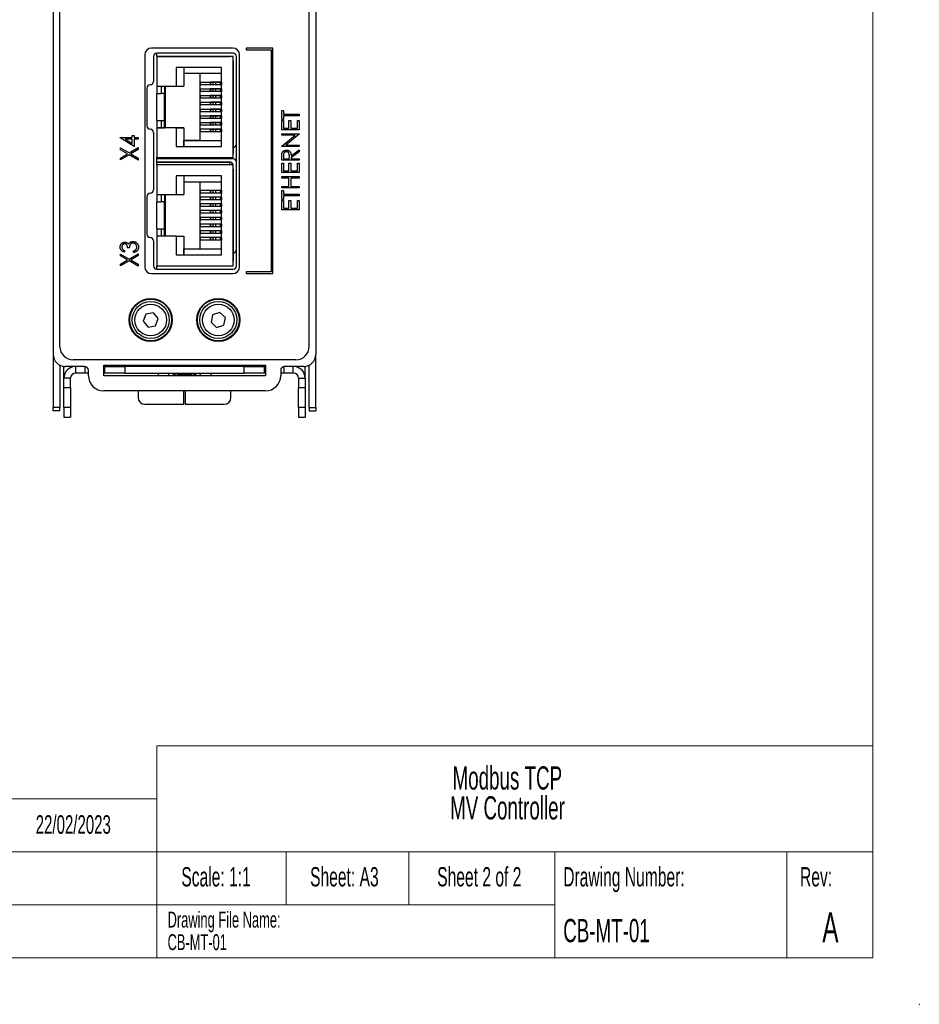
# Paper-space layout 'Sheet2' of a CAD drawing. Header units: millimetres. Extents: x 0 to 420, y 0 to 297.
# Tile 5 of 6: x 284 to 420, y 0 to 148. Entities that reach past the tile are written whole.
import ezdxf

# ---------------------------------------------------------------- set-up
doc = ezdxf.new("R2010")
doc.units = ezdxf.units.MM
doc.header["$PDSIZE"] = -1
doc.styles.add('SLDTEXTSTYLE0', font='TXT', dxfattribs={"width": 0.605})

# ---------------------------------------------------------------- blocks, each defined once
blk = doc.blocks.new('SW_NOTE_0_2')
at = {"color": 0, "linetype": 'Continuous', "lineweight": 0, "char_height": 3.5, "attachment_point": 2, "style": 'SLDTEXTSTYLE0'}
for s, insert in [('Modbus TCP', (11.38, 4.51)), ('MV Controller', (11.4, 0))]:
    blk.add_mtext(s, dxfattribs=dict(at, insert=insert))
blk = doc.blocks.new('SW_NOTE_0_3')
at = {"color": 0, "linetype": 'Continuous', "lineweight": 0, "char_height": 2.4, "attachment_point": 1, "style": 'SLDTEXTSTYLE0'}
for s, insert in [('Drawing File Name:', (0, 3.09)), ('CB-MT-01', (0, -0.31))]:
    blk.add_mtext(s, dxfattribs=dict(at, insert=insert))

psp = doc.layouts.new('Sheet2')

# ---------------------------------------------------------------- linework, layer by layer
at = {"color": 7, "linetype": 'Continuous', "lineweight": 18}
for p, q in [((413, 290), (413, 7)), ((305, 39), (413, 39)), ((305, 39), (305, 7)), ((245, 31), (305, 31)), ((245, 23), (413, 23)), ((324.5, 23), (324.5, 15)), ((343, 23), (343, 15)), ((365, 15), (365, 23)), ((400, 15), (400, 23)), ((245, 15), (365, 15)), ((365, 15), (365, 7)), ((400, 15), (400, 7)), ((7, 7), (413, 7))]:
    psp.add_line(p, q, dxfattribs=at)
at = {"color": 7, "linetype": 'Continuous', "lineweight": 25}
for p, q in [((290.37, 99.21), (290.37, 217.61)), ((327.97, 99.21), (327.97, 217.61)), ((289.37, 187.41), (289.37, 98.01)), ((328.97, 187.41), (328.97, 98.01)), ((316.47, 144.21), (304.17, 144.21)), ((318.47, 144.21), (318.47, 143.96)), ((322.47, 144.21), (318.47, 144.21)), ((322.47, 110.21), (322.47, 144.21)), ((303.17, 143.21), (303.17, 111.21)), ((304.5, 142.95), (304.5, 139.18)), ((304.99, 142.95), (304.99, 143.45)), ((315.99, 142.96), (304.99, 142.96)), ((304.99, 142.96), (315.99, 142.96)), ((304.99, 142.96), (306.19, 142.96)), ((304.99, 142.96), (306.19, 142.96)), ((304.99, 142.95), (304.99, 138.48)), ((316.49, 142.95), (304.99, 142.95)), ((304.99, 142.95), (305.49, 142.95)), ((304.99, 142.95), (305.49, 142.95)), ((316.49, 142.95), (304.99, 142.95)), ((316.5, 143.45), (305, 143.45)), ((305.49, 142.95), (305.49, 142.95)), ((306.19, 142.96), (306.19, 142.96)), ((316.06, 142.95), (315.99, 142.96)), ((315.99, 142.96), (315.99, 142.96)), ((316.06, 142.95), (315.99, 142.96)), ((316.49, 127.71), (316.49, 142.95)), ((316.49, 142.95), (316.49, 142.95)), ((316.49, 127.71), (316.49, 142.95)), ((317, 111.38), (317, 142.95)), ((317.47, 111.21), (317.47, 143.21)), ((318.47, 143.96), (322.22, 143.96)), ((322.22, 143.96), (322.22, 110.46)), ((314.74, 141.3), (307.89, 141.3)), ((307.89, 141.3), (307.89, 138.48)), ((307.89, 141.3), (307.89, 138.48)), ((309.08, 141.3), (309.08, 138.48)), ((309.08, 141.3), (309.08, 140.41)), ((314.74, 129.36), (314.74, 141.3)), ((316.49, 142.28), (316.49, 128.38)), ((316.49, 139.28), (316.49, 142.28)), ((316.49, 142.18), (316.49, 140.33)), ((316.49, 141.68), (316.49, 142.18)), ((316.49, 142.18), (316.49, 142.18)), ((316.49, 142.18), (316.49, 141.68)), ((316.49, 128.48), (316.49, 142.18)), ((316.49, 140.83), (316.49, 141.68)), ((316.49, 141.68), (316.49, 128.98)), ((309.08, 140.41), (309.08, 138.48)), ((309.08, 140.41), (314.74, 140.41)), ((311.54, 130.26), (311.54, 140.41)), ((316.49, 140.33), (316.49, 140.83)), ((316.49, 140.33), (316.49, 140.33)), ((303.5, 138.18), (303.5, 132.48)), ((304.99, 138.48), (307.89, 138.48)), ((304.99, 138.48), (304.99, 137.36)), ((305.64, 138.48), (305.64, 137.36)), ((306.14, 138.48), (306.14, 137.36)), ((306.14, 138.48), (306.14, 137.36)), ((306.24, 138.48), (306.24, 132.18)), ((307.89, 138.48), (307.89, 138.48)), ((307.89, 138.48), (309.08, 138.48)), ((309.08, 138.48), (309.08, 138.48)), ((311.54, 139.09), (313.14, 139.09)), ((311.54, 139.09), (311.54, 138.69)), ((313.04, 138.69), (311.54, 138.69)), ((313.04, 139.09), (313.04, 138.69)), ((313.16, 139.09), (313.04, 139.09)), ((313.06, 138.69), (313.04, 138.69)), ((313.45, 139.09), (313.06, 139.09)), ((313.06, 139.09), (313.06, 138.69)), ((313.45, 138.69), (313.06, 138.69)), ((313.14, 139.09), (314.14, 139.09)), ((313.14, 139.09), (313.74, 139.09)), ((313.16, 139.09), (313.7, 139.09)), ((313.52, 139.09), (313.44, 139.09)), ((313.45, 139.09), (313.85, 139.09)), ((313.84, 139.09), (313.45, 139.09)), ((313.45, 139.09), (313.45, 138.69)), ((313.84, 138.69), (313.45, 138.69)), ((314.06, 139.09), (313.52, 139.09)), ((314.55, 139.09), (313.84, 139.09)), ((313.84, 139.09), (313.84, 138.69)), ((314.55, 138.69), (313.84, 138.69)), ((313.85, 139.09), (314.04, 139.09)), ((314.04, 139.09), (314.74, 139.09)), ((314.74, 139.09), (314.55, 139.09)), ((314.55, 139.09), (314.55, 138.69)), ((314.74, 138.69), (314.55, 138.69)), ((314.74, 139.09), (314.74, 139.09)), ((314.74, 139.09), (314.74, 138.69)), ((314.74, 138.69), (314.74, 138.69)), ((316.49, 139.28), (316.49, 139.28)), ((316.49, 139.28), (316.49, 139.17)), ((316.49, 139.17), (316.49, 138.6)), ((316.49, 138.6), (316.49, 138.16)), ((316.49, 138.16), (316.49, 137.59)), ((304.99, 133.3), (304.99, 137.36)), ((304.99, 137.36), (305.64, 137.36)), ((306.14, 137.36), (305.64, 137.36)), ((306.14, 137.36), (306.14, 137.36)), ((306.14, 133.3), (306.14, 137.36)), ((306.14, 137.36), (306.14, 133.3)), ((311.54, 138.07), (313.14, 138.07)), ((311.54, 138.07), (311.54, 137.67)), ((313.04, 137.67), (311.54, 137.67)), ((311.54, 137.06), (313.14, 137.06)), ((311.54, 137.06), (311.54, 136.66)), ((313.04, 136.66), (311.54, 136.66)), ((313.04, 138.07), (313.04, 137.67)), ((313.16, 138.07), (313.04, 138.07)), ((313.06, 137.67), (313.04, 137.67)), ((313.04, 137.06), (313.04, 136.66)), ((313.16, 137.06), (313.04, 137.06)), ((313.06, 136.66), (313.04, 136.66)), ((313.45, 138.07), (313.06, 138.07)), ((313.06, 138.07), (313.06, 137.67)), ((313.45, 137.67), (313.06, 137.67)), ((313.45, 137.06), (313.06, 137.06)), ((313.06, 137.06), (313.06, 136.66)), ((313.45, 136.66), (313.06, 136.66)), ((313.14, 138.07), (314.14, 138.07)), ((313.14, 138.07), (313.74, 138.07)), ((313.14, 137.06), (314.14, 137.06)), ((313.14, 137.06), (313.74, 137.06)), ((313.16, 138.07), (313.7, 138.07)), ((313.16, 137.06), (313.7, 137.06)), ((313.52, 138.07), (313.44, 138.07)), ((313.52, 137.06), (313.44, 137.06)), ((313.45, 138.07), (313.85, 138.07)), ((313.84, 138.07), (313.45, 138.07)), ((313.45, 138.07), (313.45, 137.67)), ((313.84, 137.67), (313.45, 137.67)), ((313.45, 137.06), (313.85, 137.06)), ((313.84, 137.06), (313.45, 137.06)), ((313.45, 137.06), (313.45, 136.66)), ((313.84, 136.66), (313.45, 136.66)), ((314.06, 138.07), (313.52, 138.07)), ((314.06, 137.06), (313.52, 137.06)), ((314.55, 138.07), (313.84, 138.07)), ((313.84, 138.07), (313.84, 137.67)), ((314.55, 137.67), (313.84, 137.67)), ((314.55, 137.06), (313.84, 137.06)), ((313.84, 137.06), (313.84, 136.66)), ((314.55, 136.66), (313.84, 136.66)), ((313.85, 138.07), (314.04, 138.07)), ((313.85, 137.06), (314.04, 137.06)), ((314.04, 138.07), (314.74, 138.07)), ((314.04, 137.06), (314.74, 137.06)), ((314.74, 138.07), (314.55, 138.07)), ((314.55, 138.07), (314.55, 137.67)), ((314.74, 137.67), (314.55, 137.67)), ((314.74, 137.06), (314.55, 137.06)), ((314.55, 137.06), (314.55, 136.66)), ((314.74, 136.66), (314.55, 136.66)), ((314.74, 138.07), (314.74, 138.07)), ((314.74, 138.07), (314.74, 137.67)), ((314.74, 137.67), (314.74, 137.67)), ((314.74, 137.06), (314.74, 137.06)), ((314.74, 137.06), (314.74, 136.66)), ((314.74, 136.66), (314.74, 136.66)), ((316.49, 137.59), (316.49, 137.59)), ((316.49, 137.59), (316.49, 137.14)), ((316.49, 137.14), (316.49, 136.57)), ((311.54, 136.04), (313.14, 136.04)), ((311.54, 136.04), (311.54, 135.64)), ((313.04, 135.64), (311.54, 135.64)), ((313.04, 136.04), (313.04, 135.64)), ((313.16, 136.04), (313.04, 136.04)), ((313.06, 135.64), (313.04, 135.64)), ((313.45, 136.04), (313.06, 136.04)), ((313.06, 136.04), (313.06, 135.64)), ((313.45, 135.64), (313.06, 135.64)), ((313.14, 136.04), (314.14, 136.04)), ((313.14, 136.04), (313.74, 136.04)), ((313.16, 136.04), (313.7, 136.04)), ((313.52, 136.04), (313.44, 136.04)), ((313.45, 136.04), (313.85, 136.04)), ((313.84, 136.04), (313.45, 136.04)), ((313.45, 136.04), (313.45, 135.64)), ((313.84, 135.64), (313.45, 135.64)), ((314.06, 136.04), (313.52, 136.04)), ((314.55, 136.04), (313.84, 136.04)), ((313.84, 136.04), (313.84, 135.64)), ((314.55, 135.64), (313.84, 135.64)), ((313.85, 136.04), (314.04, 136.04)), ((314.04, 136.04), (314.74, 136.04)), ((314.74, 136.04), (314.55, 136.04)), ((314.55, 136.04), (314.55, 135.64)), ((314.74, 135.64), (314.55, 135.64)), ((314.74, 136.04), (314.74, 136.04)), ((314.74, 136.04), (314.74, 135.64)), ((314.74, 135.64), (314.74, 135.64)), ((316.49, 136.57), (316.49, 136.13)), ((316.49, 136.13), (316.49, 135.56)), ((316.49, 135.56), (316.49, 135.11)), ((311.54, 135.02), (313.14, 135.02)), ((311.54, 135.02), (311.54, 134.62)), ((313.04, 134.62), (311.54, 134.62)), ((311.54, 134.01), (313.14, 134.01)), ((311.54, 134.01), (311.54, 133.61)), ((313.04, 135.02), (313.04, 134.62)), ((313.16, 135.02), (313.04, 135.02)), ((313.06, 134.62), (313.04, 134.62)), ((313.04, 134.01), (313.04, 133.61)), ((313.16, 134.01), (313.04, 134.01)), ((313.45, 135.02), (313.06, 135.02)), ((313.06, 135.02), (313.06, 134.62)), ((313.45, 134.62), (313.06, 134.62)), ((313.45, 134.01), (313.06, 134.01)), ((313.06, 134.01), (313.06, 133.61)), ((313.14, 135.02), (314.14, 135.02)), ((313.14, 135.02), (313.74, 135.02)), ((313.14, 134.01), (314.14, 134.01)), ((313.14, 134.01), (313.74, 134.01)), ((313.16, 135.02), (313.7, 135.02)), ((313.16, 134.01), (313.7, 134.01)), ((313.52, 135.02), (313.44, 135.02)), ((313.52, 134.01), (313.44, 134.01)), ((313.45, 135.02), (313.85, 135.02)), ((313.84, 135.02), (313.45, 135.02)), ((313.45, 135.02), (313.45, 134.62)), ((313.84, 134.62), (313.45, 134.62)), ((313.45, 134.01), (313.85, 134.01)), ((313.84, 134.01), (313.45, 134.01)), ((313.45, 134.01), (313.45, 133.61)), ((314.06, 135.02), (313.52, 135.02)), ((314.06, 134.01), (313.52, 134.01)), ((314.55, 135.02), (313.84, 135.02)), ((313.84, 135.02), (313.84, 134.62)), ((314.55, 134.62), (313.84, 134.62)), ((314.55, 134.01), (313.84, 134.01)), ((313.84, 134.01), (313.84, 133.61)), ((313.85, 135.02), (314.04, 135.02)), ((313.85, 134.01), (314.04, 134.01)), ((314.04, 135.02), (314.74, 135.02)), ((314.04, 134.01), (314.74, 134.01)), ((314.74, 135.02), (314.55, 135.02)), ((314.55, 135.02), (314.55, 134.62)), ((314.74, 134.62), (314.55, 134.62)), ((314.74, 134.01), (314.55, 134.01)), ((314.55, 134.01), (314.55, 133.61)), ((314.74, 135.02), (314.74, 135.02)), ((314.74, 135.02), (314.74, 134.62)), ((314.74, 134.62), (314.74, 134.62)), ((314.74, 134.01), (314.74, 134.01)), ((314.74, 134.01), (314.74, 133.61)), ((316.49, 135.11), (316.49, 135.11)), ((316.49, 135.11), (316.49, 134.54)), ((316.49, 134.54), (316.49, 134.09)), ((316.49, 134.09), (316.49, 133.52)), ((323.82, 133.47), (323.82, 134.79)), ((323.82, 134.79), (324.09, 134.79)), ((324.09, 134.79), (324.09, 134.25)), ((324.09, 134.25), (326.47, 134.25)), ((326.47, 134.01), (324.09, 134.01)), ((324.09, 134.01), (324.09, 133.47)), ((326.47, 134.25), (326.47, 134.01)), ((304.99, 133.3), (305.64, 133.3)), ((304.99, 133.3), (304.99, 132.18)), ((304.99, 133.3), (306.14, 133.3)), ((304.99, 132.18), (304.99, 127.71)), ((307.89, 132.18), (304.99, 132.18)), ((304.99, 132.18), (305.64, 132.18)), ((304.99, 132.18), (306.14, 132.18)), ((305.64, 133.3), (305.64, 132.18)), ((305.64, 133.3), (306.14, 133.3)), ((306.14, 132.18), (305.64, 132.18)), ((306.14, 133.3), (306.14, 132.18)), ((306.14, 133.3), (306.14, 133.3)), ((306.14, 132.18), (306.14, 133.3)), ((306.14, 132.18), (306.14, 132.18)), ((306.14, 132.18), (306.14, 132.18)), ((309.08, 132.18), (306.14, 132.18)), ((307.89, 132.18), (307.89, 129.36)), ((307.89, 132.18), (307.89, 129.36)), ((307.89, 132.18), (307.89, 132.18)), ((307.89, 132.18), (309.08, 132.18)), ((309.08, 132.18), (309.08, 132.18)), ((309.08, 132.18), (309.08, 129.36)), ((309.08, 132.18), (309.08, 130.26)), ((313.04, 133.61), (311.54, 133.61)), ((311.54, 132.99), (313.14, 132.99)), ((311.54, 132.99), (311.54, 132.59)), ((313.04, 132.59), (311.54, 132.59)), ((313.06, 133.61), (313.04, 133.61)), ((313.04, 132.99), (313.04, 132.59)), ((313.16, 132.99), (313.04, 132.99)), ((313.06, 132.59), (313.04, 132.59)), ((313.45, 133.61), (313.06, 133.61)), ((313.45, 132.99), (313.06, 132.99)), ((313.06, 132.99), (313.06, 132.59)), ((313.45, 132.59), (313.06, 132.59)), ((313.14, 132.99), (314.14, 132.99)), ((313.14, 132.99), (313.74, 132.99)), ((313.16, 132.99), (313.7, 132.99)), ((313.52, 132.99), (313.44, 132.99)), ((313.84, 133.61), (313.45, 133.61)), ((313.45, 132.99), (313.85, 132.99)), ((313.84, 132.99), (313.45, 132.99)), ((313.45, 132.99), (313.45, 132.59)), ((313.84, 132.59), (313.45, 132.59)), ((314.06, 132.99), (313.52, 132.99)), ((314.55, 133.61), (313.84, 133.61)), ((314.55, 132.99), (313.84, 132.99)), ((313.84, 132.99), (313.84, 132.59)), ((314.55, 132.59), (313.84, 132.59)), ((313.85, 132.99), (314.04, 132.99)), ((314.04, 132.99), (314.74, 132.99)), ((314.74, 133.61), (314.55, 133.61)), ((314.74, 132.99), (314.55, 132.99)), ((314.55, 132.99), (314.55, 132.59)), ((314.74, 133.61), (314.74, 133.61)), ((314.74, 132.99), (314.74, 132.99)), ((314.74, 132.99), (314.74, 132.59)), ((314.74, 132.59), (314.74, 132.59)), ((316.49, 133.52), (316.49, 133.08)), ((316.49, 133.08), (316.49, 132.51)), ((316.49, 132.51), (316.49, 132.06)), ((324.09, 133.47), (323.82, 133.47)), ((323.82, 133.3), (324.09, 133.3)), ((323.82, 131.91), (323.82, 133.3)), ((324.09, 133.3), (324.09, 132.15)), ((324.9, 132.15), (324.9, 133.3)), ((324.9, 133.3), (325.18, 133.3)), ((325.18, 133.3), (325.18, 132.15)), ((326.19, 132.15), (326.19, 133.3)), ((326.19, 133.3), (326.47, 133.3)), ((326.47, 133.3), (326.47, 131.91)), ((299.45, 130.69), (299.45, 130.74)), ((299.45, 130.74), (301.28, 130.74)), ((301.55, 129.38), (299.45, 130.69)), ((301.28, 130.74), (301.28, 131.04)), ((301.28, 131.04), (301.55, 131.04)), ((301.55, 131.04), (301.55, 130.74)), ((301.55, 130.74), (302.17, 130.74)), ((302.17, 130.74), (302.17, 130.5)), ((304.5, 131.48), (304.5, 122.85)), ((313.14, 131.98), (311.54, 131.98)), ((311.54, 131.98), (311.54, 131.58)), ((313.04, 131.58), (311.54, 131.58)), ((313.04, 131.98), (313.04, 131.58)), ((313.16, 131.98), (313.04, 131.98)), ((313.06, 131.58), (313.04, 131.58)), ((313.45, 131.98), (313.06, 131.98)), ((313.06, 131.98), (313.06, 131.58)), ((313.45, 131.58), (313.06, 131.58)), ((313.14, 131.98), (313.74, 131.98)), ((313.14, 131.98), (314.14, 131.98)), ((313.16, 131.98), (313.7, 131.98)), ((313.52, 131.98), (313.44, 131.98)), ((313.84, 131.98), (313.45, 131.98)), ((313.45, 131.98), (313.85, 131.98)), ((313.45, 131.98), (313.45, 131.58)), ((313.84, 131.58), (313.45, 131.58)), ((314.06, 131.98), (313.52, 131.98)), ((314.55, 131.98), (313.84, 131.98)), ((313.84, 131.98), (313.84, 131.58)), ((314.55, 131.58), (313.84, 131.58)), ((313.85, 131.98), (314.04, 131.98)), ((314.04, 131.98), (314.74, 131.98)), ((314.74, 131.98), (314.55, 131.98)), ((314.55, 131.98), (314.55, 131.58)), ((314.74, 131.58), (314.55, 131.58)), ((314.74, 131.98), (314.74, 131.98)), ((314.74, 131.98), (314.74, 131.58)), ((314.74, 131.58), (314.74, 131.58)), ((316.49, 132.06), (316.49, 131.49)), ((316.49, 131.49), (316.49, 131.38)), ((316.49, 131.38), (316.49, 131.38)), ((316.49, 128.38), (316.49, 131.38)), ((326.47, 131.91), (323.82, 131.91)), ((323.82, 131.06), (323.82, 131.3)), ((323.82, 131.3), (326.47, 131.3)), ((325.85, 131.06), (323.82, 131.06)), ((323.82, 129.42), (325.85, 131.06)), ((324.09, 132.15), (324.9, 132.15)), ((326.47, 131.24), (324.44, 129.6)), ((325.18, 132.15), (326.19, 132.15)), ((326.47, 131.3), (326.47, 131.24)), ((301.28, 130.5), (300.21, 130.5)), ((300.21, 130.5), (301.28, 129.84)), ((300.81, 128.4), (302.17, 129.2)), ((301.28, 129.84), (301.28, 130.5)), ((302.17, 130.5), (301.55, 130.5)), ((301.55, 130.5), (301.55, 129.38)), ((302.17, 129.2), (302.17, 128.92)), ((307.89, 129.36), (314.74, 129.36)), ((307.89, 129.36), (307.89, 129.36)), ((307.89, 129.36), (309.08, 129.36)), ((309.08, 129.36), (309.08, 130.26)), ((311.54, 130.26), (309.08, 130.26)), ((309.08, 130.26), (314.74, 130.26)), ((309.08, 129.36), (309.08, 129.36)), ((309.08, 129.36), (314.74, 129.36)), ((311.54, 130.26), (314.74, 130.26)), ((316.49, 130.33), (316.49, 128.48)), ((316.49, 129.83), (316.49, 130.33)), ((316.49, 130.33), (316.49, 130.33)), ((316.49, 128.98), (316.49, 129.83)), ((316.49, 129.26), (316.5, 129.26)), ((323.82, 129.37), (323.82, 129.42)), ((326.47, 129.37), (323.82, 129.37)), ((324.44, 129.6), (326.47, 129.6)), ((326.47, 129.6), (326.47, 129.37)), ((299.52, 129.16), (300.81, 128.4)), ((299.52, 128.88), (299.52, 129.16)), ((300.57, 128.26), (299.52, 128.88)), ((299.52, 127.64), (300.57, 128.26)), ((300.81, 128.12), (299.52, 127.36)), ((302.17, 127.33), (300.81, 128.12)), ((302.17, 128.92), (301.05, 128.26)), ((301.05, 128.26), (302.17, 127.61)), ((304.99, 126.62), (304.99, 127.71)), ((304.99, 127.71), (316.49, 127.71)), ((316.49, 128.48), (316.49, 128.98)), ((316.49, 128.98), (316.49, 128.48)), ((316.49, 128.48), (316.49, 128.48)), ((316.49, 127.71), (316.49, 127.71)), ((323.82, 127.3), (323.82, 127.78)), ((324.09, 127.97), (324.09, 127.53)), ((324.97, 127.53), (324.98, 127.96)), ((325.24, 127.98), (326.47, 128.86)), ((326.47, 128.56), (325.24, 127.68)), ((326.47, 128.86), (326.47, 128.56)), ((299.52, 127.36), (299.52, 127.64)), ((302.17, 127.61), (302.17, 127.33)), ((315.99, 127.02), (304.99, 127.02)), ((304.99, 127.02), (315.99, 127.02)), ((304.99, 127.02), (306.19, 127.02)), ((304.99, 127.02), (306.19, 127.02)), ((304.99, 126.62), (304.99, 122.15)), ((316.49, 126.62), (304.99, 126.62)), ((316.5, 127.52), (305, 127.52)), ((306.19, 127.02), (306.19, 127.02)), ((315.99, 127.02), (315.99, 127.02)), ((316.44, 126.75), (316.44, 126.75)), ((316.49, 111.38), (316.49, 126.62)), ((316.49, 126.62), (316.49, 126.62)), ((316.49, 111.38), (316.49, 126.62)), ((326.47, 127.3), (323.82, 127.3)), ((323.82, 126.86), (324.09, 126.86)), ((323.82, 125.46), (323.82, 126.86)), ((324.09, 127.53), (324.97, 127.53)), ((324.09, 126.86), (324.09, 125.7)), ((324.9, 125.7), (324.9, 126.86)), ((324.9, 126.86), (325.18, 126.86)), ((325.18, 126.86), (325.18, 125.7)), ((325.24, 127.68), (325.24, 127.53)), ((325.24, 127.53), (326.47, 127.53)), ((326.19, 125.7), (326.19, 126.86)), ((326.19, 126.86), (326.47, 126.86)), ((326.47, 127.53), (326.47, 127.3)), ((326.47, 126.86), (326.47, 125.46)), ((314.74, 124.97), (307.89, 124.97)), ((307.89, 124.97), (307.89, 122.15)), ((307.89, 124.97), (307.89, 122.15)), ((307.89, 124.97), (307.89, 124.97)), ((309.08, 124.97), (309.08, 124.07)), ((309.08, 124.97), (309.08, 122.15)), ((314.74, 113.03), (314.74, 124.97)), ((316.49, 125.95), (316.49, 112.05)), ((316.49, 122.95), (316.49, 125.95)), ((316.49, 125.85), (316.49, 124)), ((316.49, 125.35), (316.49, 125.85)), ((316.49, 125.85), (316.49, 125.85)), ((316.49, 125.85), (316.49, 125.35)), ((316.49, 112.15), (316.49, 125.85)), ((316.49, 124.5), (316.49, 125.35)), ((316.49, 125.35), (316.49, 112.65)), ((326.47, 125.46), (323.82, 125.46)), ((323.82, 124.62), (323.82, 124.85)), ((323.82, 124.85), (326.47, 124.85)), ((324.09, 125.7), (324.9, 125.7)), ((325.18, 125.7), (326.19, 125.7)), ((326.47, 124.85), (326.47, 124.62)), ((309.08, 124.07), (309.08, 122.15)), ((309.08, 124.07), (314.74, 124.07)), ((311.54, 113.92), (311.54, 124.07)), ((316.49, 124), (316.49, 124.5)), ((316.49, 124), (316.49, 124)), ((324.9, 124.62), (323.82, 124.62)), ((323.82, 123.12), (323.82, 123.36)), ((323.82, 123.36), (324.9, 123.36)), ((324.9, 123.36), (324.9, 124.62)), ((326.47, 124.62), (325.18, 124.62)), ((325.18, 124.62), (325.18, 123.36)), ((325.18, 123.36), (326.47, 123.36)), ((326.47, 123.36), (326.47, 123.12)), ((303.5, 121.85), (303.5, 116.15)), ((304.99, 122.15), (307.89, 122.15)), ((304.99, 122.15), (304.99, 121.03)), ((305.64, 122.15), (305.64, 121.03)), ((306.14, 122.15), (306.14, 121.03)), ((306.14, 122.15), (306.14, 121.03)), ((306.24, 122.15), (306.24, 115.85)), ((307.89, 122.15), (307.89, 122.15)), ((307.89, 122.15), (309.08, 122.15)), ((309.08, 122.15), (309.08, 122.15)), ((311.54, 122.75), (311.54, 122.35)), ((313.04, 122.75), (311.54, 122.75)), ((313.04, 122.35), (311.54, 122.35)), ((313.04, 122.75), (313.04, 122.35)), ((313.06, 122.75), (313.04, 122.75)), ((313.06, 122.35), (313.04, 122.35)), ((313.06, 122.75), (313.06, 122.35)), ((313.45, 122.75), (313.06, 122.75)), ((313.45, 122.35), (313.06, 122.35)), ((313.45, 122.75), (313.45, 122.35)), ((313.84, 122.75), (313.45, 122.75)), ((313.84, 122.35), (313.45, 122.35)), ((313.84, 122.75), (313.84, 122.35)), ((314.55, 122.75), (313.84, 122.75)), ((314.55, 122.35), (313.84, 122.35)), ((314.55, 122.75), (314.55, 122.35)), ((314.74, 122.75), (314.55, 122.75)), ((314.74, 122.35), (314.55, 122.35)), ((314.74, 122.75), (314.74, 122.35)), ((314.74, 122.75), (314.74, 122.75)), ((314.74, 122.35), (314.74, 122.35)), ((316.49, 122.95), (316.49, 122.95)), ((316.49, 122.95), (316.49, 122.84)), ((316.49, 122.84), (316.49, 122.27)), ((316.49, 122.27), (316.49, 121.82)), ((316.49, 121.82), (316.49, 121.25)), ((326.47, 123.12), (323.82, 123.12)), ((323.82, 122.72), (324.09, 122.72)), ((323.82, 121.39), (323.82, 122.72)), ((324.09, 122.72), (324.09, 122.17)), ((324.09, 122.17), (326.47, 122.17)), ((324.09, 121.94), (324.09, 121.39)), ((326.47, 121.94), (324.09, 121.94)), ((326.47, 122.17), (326.47, 121.94)), ((304.99, 116.97), (304.99, 121.03)), ((304.99, 121.03), (305.64, 121.03)), ((306.14, 121.03), (305.64, 121.03)), ((306.14, 121.03), (306.14, 121.03)), ((306.14, 116.97), (306.14, 121.03)), ((306.14, 121.03), (306.14, 116.97)), ((311.54, 121.74), (311.54, 121.34)), ((313.04, 121.74), (311.54, 121.74)), ((313.04, 121.34), (311.54, 121.34)), ((311.54, 120.72), (311.54, 120.32)), ((313.04, 120.72), (311.54, 120.72)), ((313.04, 120.32), (311.54, 120.32)), ((313.04, 121.74), (313.04, 121.34)), ((313.06, 121.74), (313.04, 121.74)), ((313.06, 121.34), (313.04, 121.34)), ((313.04, 120.72), (313.04, 120.32)), ((313.06, 120.72), (313.04, 120.72)), ((313.06, 120.32), (313.04, 120.32)), ((313.06, 121.74), (313.06, 121.34)), ((313.45, 121.74), (313.06, 121.74)), ((313.45, 121.34), (313.06, 121.34)), ((313.06, 120.72), (313.06, 120.32)), ((313.45, 120.72), (313.06, 120.72)), ((313.45, 120.32), (313.06, 120.32)), ((313.45, 121.74), (313.45, 121.34)), ((313.84, 121.74), (313.45, 121.74)), ((313.84, 121.34), (313.45, 121.34)), ((313.45, 120.72), (313.45, 120.32)), ((313.84, 120.72), (313.45, 120.72)), ((313.84, 120.32), (313.45, 120.32)), ((313.84, 121.74), (313.84, 121.34)), ((314.55, 121.74), (313.84, 121.74)), ((314.55, 121.34), (313.84, 121.34)), ((313.84, 120.72), (313.84, 120.32)), ((314.55, 120.72), (313.84, 120.72)), ((314.55, 120.32), (313.84, 120.32)), ((314.55, 121.74), (314.55, 121.34)), ((314.74, 121.74), (314.55, 121.74)), ((314.74, 121.34), (314.55, 121.34)), ((314.55, 120.72), (314.55, 120.32)), ((314.74, 120.72), (314.55, 120.72)), ((314.74, 120.32), (314.55, 120.32)), ((314.74, 121.74), (314.74, 121.34)), ((314.74, 121.74), (314.74, 121.74)), ((314.74, 121.34), (314.74, 121.34)), ((314.74, 120.72), (314.74, 120.32)), ((314.74, 120.72), (314.74, 120.72)), ((314.74, 120.32), (314.74, 120.32)), ((316.49, 121.25), (316.49, 120.81)), ((316.49, 120.81), (316.49, 120.24)), ((324.09, 121.39), (323.82, 121.39)), ((323.82, 121.22), (324.09, 121.22)), ((323.82, 119.83), (323.82, 121.22)), ((324.09, 121.22), (324.09, 120.07)), ((324.9, 120.07), (324.9, 121.22)), ((324.9, 121.22), (325.18, 121.22)), ((325.18, 121.22), (325.18, 120.07)), ((326.19, 120.07), (326.19, 121.22)), ((326.19, 121.22), (326.47, 121.22)), ((326.47, 121.22), (326.47, 119.83)), ((311.54, 119.71), (311.54, 119.31)), ((313.04, 119.71), (311.54, 119.71)), ((313.04, 119.31), (311.54, 119.31)), ((313.04, 119.71), (313.04, 119.31)), ((313.06, 119.71), (313.04, 119.71)), ((313.06, 119.31), (313.04, 119.31)), ((313.06, 119.71), (313.06, 119.31)), ((313.45, 119.71), (313.06, 119.71)), ((313.45, 119.31), (313.06, 119.31)), ((313.45, 119.71), (313.45, 119.31)), ((313.84, 119.71), (313.45, 119.71)), ((313.84, 119.31), (313.45, 119.31)), ((313.84, 119.71), (313.84, 119.31)), ((314.55, 119.71), (313.84, 119.71)), ((314.55, 119.31), (313.84, 119.31)), ((314.55, 119.71), (314.55, 119.31)), ((314.74, 119.71), (314.55, 119.71)), ((314.74, 119.31), (314.55, 119.31)), ((314.74, 119.71), (314.74, 119.31)), ((314.74, 119.71), (314.74, 119.71)), ((314.74, 119.31), (314.74, 119.31)), ((316.49, 120.24), (316.49, 119.79)), ((316.49, 119.79), (316.49, 119.22)), ((316.49, 119.22), (316.49, 118.77)), ((326.47, 119.83), (323.82, 119.83)), ((324.09, 120.07), (324.9, 120.07)), ((325.18, 120.07), (326.19, 120.07)), ((311.54, 118.69), (311.54, 118.29)), ((313.04, 118.69), (311.54, 118.69)), ((313.04, 118.29), (311.54, 118.29)), ((311.54, 117.67), (311.54, 117.27)), ((313.04, 117.67), (311.54, 117.67)), ((313.04, 118.69), (313.04, 118.29)), ((313.06, 118.69), (313.04, 118.69)), ((313.06, 118.29), (313.04, 118.29)), ((313.04, 117.67), (313.04, 117.27)), ((313.06, 117.67), (313.04, 117.67)), ((313.06, 118.69), (313.06, 118.29)), ((313.45, 118.69), (313.06, 118.69)), ((313.45, 118.29), (313.06, 118.29)), ((313.06, 117.67), (313.06, 117.27)), ((313.45, 117.67), (313.06, 117.67)), ((313.45, 118.69), (313.45, 118.29)), ((313.84, 118.69), (313.45, 118.69)), ((313.84, 118.29), (313.45, 118.29)), ((313.45, 117.67), (313.45, 117.27)), ((313.84, 117.67), (313.45, 117.67)), ((313.84, 118.69), (313.84, 118.29)), ((314.55, 118.69), (313.84, 118.69)), ((314.55, 118.29), (313.84, 118.29)), ((313.84, 117.67), (313.84, 117.27)), ((314.55, 117.67), (313.84, 117.67)), ((314.55, 118.69), (314.55, 118.29)), ((314.74, 118.69), (314.55, 118.69)), ((314.74, 118.29), (314.55, 118.29)), ((314.55, 117.67), (314.55, 117.27)), ((314.74, 117.67), (314.55, 117.67)), ((314.74, 118.69), (314.74, 118.29)), ((314.74, 118.69), (314.74, 118.69)), ((314.74, 118.29), (314.74, 118.29)), ((314.74, 117.67), (314.74, 117.27)), ((314.74, 117.67), (314.74, 117.67)), ((316.49, 118.77), (316.49, 118.2)), ((316.49, 118.2), (316.49, 117.76)), ((316.49, 117.76), (316.49, 117.19)), ((304.99, 116.97), (305.64, 116.97)), ((304.99, 116.97), (304.99, 115.85)), ((304.99, 115.85), (304.99, 111.38)), ((307.89, 115.85), (304.99, 115.85)), ((305.64, 116.97), (305.64, 115.85)), ((305.64, 116.97), (306.14, 116.97)), ((306.14, 116.97), (306.14, 115.85)), ((306.14, 115.85), (306.14, 116.97)), ((306.14, 116.97), (306.14, 116.97)), ((307.89, 115.85), (307.89, 113.03)), ((307.89, 115.85), (307.89, 113.03)), ((307.89, 115.85), (307.89, 115.85)), ((307.89, 115.85), (309.08, 115.85)), ((309.08, 115.85), (309.08, 113.03)), ((309.08, 115.85), (309.08, 113.92)), ((309.08, 115.85), (309.08, 115.85)), ((313.04, 117.27), (311.54, 117.27)), ((311.54, 116.66), (311.54, 116.26)), ((313.04, 116.66), (311.54, 116.66)), ((313.04, 116.26), (311.54, 116.26)), ((313.06, 117.27), (313.04, 117.27)), ((313.04, 116.66), (313.04, 116.26)), ((313.06, 116.66), (313.04, 116.66)), ((313.06, 116.26), (313.04, 116.26)), ((313.45, 117.27), (313.06, 117.27)), ((313.06, 116.66), (313.06, 116.26)), ((313.45, 116.66), (313.06, 116.66)), ((313.45, 116.26), (313.06, 116.26)), ((313.84, 117.27), (313.45, 117.27)), ((313.45, 116.66), (313.45, 116.26)), ((313.84, 116.66), (313.45, 116.66)), ((313.84, 116.26), (313.45, 116.26)), ((314.55, 117.27), (313.84, 117.27)), ((313.84, 116.66), (313.84, 116.26)), ((314.55, 116.66), (313.84, 116.66)), ((314.55, 116.26), (313.84, 116.26)), ((314.74, 117.27), (314.55, 117.27)), ((314.55, 116.66), (314.55, 116.26)), ((314.74, 116.66), (314.55, 116.66)), ((314.74, 116.26), (314.55, 116.26)), ((314.74, 117.27), (314.74, 117.27)), ((314.74, 116.66), (314.74, 116.26)), ((314.74, 116.66), (314.74, 116.66)), ((314.74, 116.26), (314.74, 116.26)), ((316.49, 117.19), (316.49, 116.74)), ((316.49, 116.74), (316.49, 116.17)), ((316.49, 116.17), (316.49, 115.73)), ((304.5, 115.15), (304.5, 111.38)), ((311.54, 115.64), (311.54, 115.24)), ((313.04, 115.64), (311.54, 115.64)), ((313.04, 115.24), (311.54, 115.24)), ((313.04, 115.64), (313.04, 115.24)), ((313.06, 115.64), (313.04, 115.64)), ((313.06, 115.24), (313.04, 115.24)), ((313.06, 115.64), (313.06, 115.24)), ((313.45, 115.64), (313.06, 115.64)), ((313.45, 115.24), (313.06, 115.24)), ((313.45, 115.64), (313.45, 115.24)), ((313.84, 115.64), (313.45, 115.64)), ((313.84, 115.24), (313.45, 115.24)), ((313.84, 115.64), (313.84, 115.24)), ((314.55, 115.64), (313.84, 115.64)), ((314.55, 115.24), (313.84, 115.24)), ((314.55, 115.64), (314.55, 115.24)), ((314.74, 115.64), (314.55, 115.64)), ((314.74, 115.24), (314.55, 115.24)), ((314.74, 115.64), (314.74, 115.24)), ((314.74, 115.64), (314.74, 115.64)), ((314.74, 115.24), (314.74, 115.24)), ((316.49, 115.73), (316.49, 115.16)), ((316.49, 115.16), (316.49, 115.05)), ((316.49, 115.05), (316.49, 115.05)), ((316.49, 112.05), (316.49, 115.05)), ((299.52, 113.16), (300.81, 112.4)), ((299.52, 112.88), (299.52, 113.16)), ((300.57, 112.26), (299.52, 112.88)), ((300.13, 113.69), (300.13, 113.45)), ((300.84, 114.09), (300.57, 114.09)), ((300.81, 112.4), (302.17, 113.2)), ((302.17, 112.92), (301.05, 112.26)), ((301.45, 113.38), (301.45, 113.62)), ((302.17, 113.2), (302.17, 112.92)), ((307.89, 113.03), (314.74, 113.03)), ((307.89, 113.03), (307.89, 113.03)), ((309.08, 113.03), (309.08, 113.92)), ((309.08, 113.92), (314.74, 113.92)), ((316.49, 114), (316.49, 112.15)), ((316.49, 113.5), (316.49, 114)), ((316.49, 114), (316.49, 114)), ((316.49, 112.65), (316.49, 113.5)), ((316.49, 113.32), (316.5, 113.32)), ((299.52, 111.64), (300.57, 112.26)), ((300.81, 112.12), (299.52, 111.36)), ((299.52, 111.36), (299.52, 111.64)), ((302.17, 111.33), (300.81, 112.12)), ((301.05, 112.26), (302.17, 111.61)), ((302.17, 111.61), (302.17, 111.33)), ((304.99, 110.88), (304.99, 111.38)), ((304.99, 111.38), (316.49, 111.38)), ((316.49, 112.15), (316.49, 112.65)), ((316.49, 112.65), (316.49, 112.15)), ((316.49, 112.15), (316.49, 112.15)), ((316.49, 111.38), (316.49, 111.38)), ((304.17, 110.21), (316.47, 110.21)), ((305, 110.88), (316.5, 110.88)), ((318.47, 110.46), (318.47, 110.21)), ((322.22, 110.46), (318.47, 110.46)), ((318.47, 110.21), (322.47, 110.21)), ((303.33, 104.1), (302.93, 103.01)), ((304.47, 104.3), (303.33, 104.1)), ((305.21, 103.41), (304.47, 104.3)), ((313.41, 103.99), (313.16, 102.86)), ((314.51, 104.34), (313.41, 103.99)), ((315.36, 103.56), (314.51, 104.34)), ((302.93, 103.01), (303.67, 102.13)), ((304.81, 102.33), (305.21, 103.41)), ((313.16, 102.86), (314.01, 102.08)), ((315.11, 102.43), (315.36, 103.56)), ((303.67, 102.13), (304.81, 102.33)), ((314.01, 102.08), (315.11, 102.43)), ((289.37, 97.89), (289.37, 90.01)), ((325.97, 97.21), (292.37, 97.21)), ((328.96, 90.01), (328.96, 97.89)), ((290.37, 96.4), (290.37, 90.01)), ((290.97, 96.21), (291.17, 96.21)), ((290.97, 94.41), (290.97, 96.21)), ((294.07, 96.21), (291.17, 96.21)), ((291.97, 96.02), (291.97, 96.21)), ((292.77, 95.21), (292.77, 96.21)), ((294.17, 95.21), (292.77, 95.21)), ((294.67, 95.21), (294.17, 95.21)), ((294.67, 94.81), (294.67, 95.61)), ((296.97, 96.41), (321.37, 96.41)), ((296.97, 94.81), (296.97, 96.41)), ((297.17, 96.21), (296.97, 96.21)), ((297.17, 95.21), (296.97, 95.21)), ((297.17, 95.21), (297.17, 96.21)), ((297.17, 96.21), (300.17, 96.21)), ((300.17, 95.21), (297.17, 95.21)), ((298.07, 96.41), (298.07, 96.21)), ((299.07, 96.21), (299.07, 96.41)), ((300.17, 96.21), (300.17, 95.21)), ((318.17, 96.21), (300.17, 96.21)), ((300.17, 95.21), (318.17, 95.21)), ((305.17, 95.21), (305.17, 94.81)), ((307.62, 95.05), (307.62, 95.21)), ((309.07, 96.41), (309.07, 96.21)), ((309.07, 95.21), (309.07, 94.92)), ((309.26, 96.21), (309.26, 96.41)), ((309.26, 94.92), (309.26, 95.21)), ((310.71, 95.21), (310.71, 95.05)), ((313.17, 94.81), (313.17, 95.21)), ((318.17, 95.21), (318.17, 96.21)), ((318.17, 96.21), (321.17, 96.21)), ((321.17, 95.21), (318.17, 95.21)), ((319.26, 96.41), (319.26, 96.21)), ((320.26, 96.41), (320.26, 96.21)), ((321.17, 96.21), (321.17, 95.21)), ((321.17, 96.21), (321.37, 96.21)), ((321.37, 95.21), (321.17, 95.21)), ((321.37, 96.41), (321.37, 94.81)), ((323.67, 95.61), (323.67, 94.81)), ((324.17, 95.21), (323.67, 95.21)), ((325.57, 95.21), (324.17, 95.21)), ((327.17, 96.21), (324.27, 96.21)), ((325.57, 95.21), (325.57, 96.21)), ((326.37, 96.02), (326.37, 96.21)), ((327.17, 96.21), (327.37, 96.21)), ((327.37, 94.41), (327.37, 96.21)), ((327.96, 90.01), (327.96, 96.4)), ((291.97, 94.41), (290.97, 94.41)), ((290.97, 93.01), (290.97, 94.41)), ((291.97, 93.01), (291.97, 94.41)), ((321.37, 94.81), (296.97, 94.81)), ((309.07, 94.92), (308.12, 94.92)), ((309.07, 94.81), (309.07, 94.92)), ((310.21, 94.92), (309.26, 94.92)), ((309.26, 94.92), (309.26, 94.81)), ((326.37, 94.41), (327.37, 94.41)), ((326.37, 94.41), (326.37, 93.01)), ((327.37, 94.41), (327.37, 93.01)), ((290.97, 93.01), (291.97, 93.01)), ((290.97, 90.02), (290.97, 93.01)), ((291.97, 93.01), (291.97, 90.02)), ((321.37, 92.51), (296.97, 92.51)), ((302.17, 92.51), (302.17, 91.51)), ((309.07, 90.51), (309.07, 92.51)), ((309.26, 92.51), (309.26, 90.51)), ((316.17, 91.51), (316.17, 92.51)), ((326.37, 93.01), (327.37, 93.01)), ((326.37, 90.02), (326.37, 93.01)), ((327.37, 93.01), (327.37, 90.02)), ((290.37, 90.01), (289.37, 90.01)), ((289.37, 89.51), (289.37, 90.01)), ((290.37, 89.51), (289.37, 89.51)), ((290.37, 89.51), (290.37, 90.01)), ((291.97, 90.02), (290.97, 90.02)), ((290.97, 90.02), (290.97, 88.54)), ((291.97, 90.02), (291.97, 88.54)), ((303.17, 90.51), (309.07, 90.51)), ((309.26, 90.51), (315.17, 90.51)), ((327.37, 90.02), (326.37, 90.02)), ((326.37, 90.02), (326.37, 88.54)), ((327.37, 90.02), (327.37, 88.54)), ((327.96, 90.01), (328.96, 90.01)), ((327.96, 90.01), (327.96, 89.51)), ((327.96, 89.51), (328.96, 89.51)), ((328.96, 90.01), (328.96, 89.51)), ((290.97, 88.54), (291.97, 88.54)), ((290.97, 88.54), (291.97, 88.54)), ((290.97, 88.54), (290.97, 88.54)), ((291.97, 88.54), (291.97, 88.54)), ((326.37, 88.54), (327.37, 88.54)), ((326.37, 88.54), (327.37, 88.54)), ((326.37, 88.54), (326.37, 88.54)), ((327.37, 88.54), (327.37, 88.54))]:
    psp.add_line(p, q, dxfattribs=at)
at = {"color": 8, "linetype": 'Continuous', "lineweight": 25}
for p, q in [((315.99, 142.95), (315.99, 142.96)), ((315.99, 126.62), (315.99, 127.02)), ((294.17, 95.21), (294.17, 96.2)), ((297.57, 96.41), (297.57, 96.21)), ((320.76, 96.41), (320.76, 96.21)), ((324.17, 96.2), (324.17, 95.21))]:
    psp.add_line(p, q, dxfattribs=at)
at = {"color": 7, "linetype": 'Continuous', "lineweight": 25, "flags": 128}
psp.add_lwpolyline([(314.74, 132.59), (314.73, 132.59), (314.71, 132.59), (314.7, 132.59), (314.67, 132.59), (314.65, 132.59), (314.62, 132.59), (314.58, 132.59), (314.55, 132.59)], dxfattribs=at)
at = {"color": 7, "linetype": 'Continuous', "lineweight": 25}
for centre, radius in [((304.07, 103.21), 3.25), ((304.07, 103.21), 3.15), ((304.07, 103.21), 2.79), ((304.07, 103.21), 2.39), ((314.27, 103.21), 3.25), ((314.26, 103.21), 3.15), ((314.26, 103.21), 2.79), ((314.26, 103.21), 2.39)]:
    psp.add_circle(centre, radius, dxfattribs=at)
for centre, radius, start, end in [((304.17, 143.21), 1, 90, 180), ((316.47, 143.21), 1, 0, 90), ((305, 142.95), 0.5, 90, 180), ((316.5, 142.95), 0.5, 0, 90), ((304, 138.18), 0.5, 90, 180), ((304, 139.18), 0.5, 270, 0), ((304, 132.48), 0.5, 180, 270), ((304, 131.48), 0.5, 0, 90), ((316.5, 129.76), 0.5, 270, 0), ((315.99, 126.52), 0.5, 10.9615, 90), ((315.99, 126.52), 0.5, 26.5651, 90), ((316.5, 127.02), 0.5, 0, 90), ((304, 121.85), 0.5, 90, 180), ((304, 122.85), 0.5, 270, 0), ((304, 116.15), 0.5, 180, 270), ((304, 115.15), 0.5, 0, 90), ((316.5, 113.82), 0.5, 270, 0), ((305, 111.38), 0.5, 180, 270), ((316.5, 111.38), 0.5, 270, 0), ((304.17, 111.21), 1, 180, 270), ((316.47, 111.21), 1, 270, 0), ((291.17, 98.01), 1.8, 180, 270), ((292.37, 99.21), 2, 180, 270), ((325.97, 99.21), 2, 270, 0), ((327.17, 98.01), 1.8, 270, 0), ((292.77, 94.41), 1.8, 90, 180), ((292.77, 94.41), 0.8, 90, 180), ((294.07, 95.61), 0.6, 0, 90), ((308, 95.5), 0.592, 229.6093, 281.3691), ((310.33, 95.5), 0.592, 258.6309, 310.3907), ((324.27, 95.61), 0.6, 90, 180), ((325.57, 94.41), 1.8, 0, 90), ((325.57, 94.41), 0.8, 0, 90), ((296.97, 94.81), 2.3, 180, 270), ((321.37, 94.81), 2.3, 270, 0), ((303.17, 91.51), 1, 180, 270), ((315.17, 91.51), 1, 270, 0)]:
    psp.add_arc(centre, radius, start, end, dxfattribs=at)
for points, knots in [([(323.82, 127.78), (323.82, 127.81), (323.82, 127.88), (323.82, 127.97), (323.82, 128.05), (323.83, 128.12), (323.83, 128.19), (323.84, 128.24), (323.85, 128.29), (323.85, 128.32), (323.86, 128.33)], [0, 0, 0, 0, 0.176242, 0.33814, 0.484799, 0.617149, 0.734395, 0.837422, 0.92561, 1, 1, 1, 1]), ([(323.86, 128.33), (323.86, 128.35), (323.87, 128.39), (323.89, 128.44), (323.91, 128.49), (323.94, 128.53), (323.97, 128.57), (324.01, 128.61), (324.05, 128.65), (324.09, 128.69), (324.13, 128.72), (324.18, 128.75), (324.23, 128.77), (324.29, 128.79), (324.34, 128.8), (324.4, 128.82), (324.46, 128.82), (324.51, 128.82), (324.53, 128.82)], [0, 0, 0, 0, 0.061387, 0.121495, 0.181089, 0.240038, 0.298644, 0.35799, 0.418441, 0.480043, 0.541867, 0.604173, 0.666682, 0.729899, 0.794538, 0.860455, 0.929211, 1, 1, 1, 1]), ([(324.53, 128.59), (324.5, 128.58), (324.46, 128.58), (324.4, 128.57), (324.34, 128.55), (324.29, 128.52), (324.24, 128.48), (324.2, 128.44), (324.16, 128.39), (324.14, 128.35), (324.13, 128.31), (324.12, 128.27), (324.11, 128.23), (324.1, 128.19), (324.1, 128.14), (324.09, 128.09), (324.09, 128.03), (324.09, 127.99), (324.09, 127.97)], [0, 0, 0, 0, 0.074206, 0.146692, 0.218332, 0.29067, 0.362618, 0.431553, 0.499554, 0.567987, 0.604677, 0.646293, 0.69288, 0.744014, 0.799888, 0.86174, 0.928424, 1, 1, 1, 1]), ([(324.53, 128.82), (324.56, 128.82), (324.63, 128.82), (324.73, 128.8), (324.82, 128.77), (324.91, 128.73), (324.99, 128.68), (325.06, 128.62), (325.11, 128.54), (325.15, 128.47), (325.18, 128.41), (325.2, 128.36), (325.21, 128.31), (325.22, 128.25), (325.23, 128.19), (325.24, 128.12), (325.24, 128.05), (325.24, 128), (325.24, 127.98)], [0, 0, 0, 0, 0.083484, 0.162613, 0.23918, 0.314494, 0.388385, 0.460717, 0.533791, 0.609022, 0.648239, 0.690365, 0.734562, 0.781635, 0.831635, 0.884694, 0.940506, 1, 1, 1, 1]), ([(324.98, 127.96), (324.98, 127.98), (324.98, 128.02), (324.97, 128.08), (324.97, 128.13), (324.96, 128.18), (324.96, 128.22), (324.95, 128.26), (324.94, 128.3), (324.92, 128.34), (324.9, 128.39), (324.86, 128.44), (324.82, 128.48), (324.77, 128.52), (324.71, 128.55), (324.65, 128.57), (324.59, 128.58), (324.55, 128.58), (324.53, 128.59)], [0, 0, 0, 0, 0.068884, 0.133004, 0.192369, 0.247684, 0.298447, 0.344783, 0.387444, 0.426058, 0.498477, 0.568226, 0.638295, 0.709239, 0.781676, 0.852765, 0.925523, 1, 1, 1, 1]), ([(299.45, 114.2), (299.45, 114.24), (299.45, 114.3), (299.47, 114.4), (299.5, 114.49), (299.54, 114.58), (299.6, 114.66), (299.66, 114.73), (299.72, 114.8), (299.8, 114.85), (299.88, 114.89), (299.97, 114.92), (300.05, 114.94), (300.11, 114.94), (300.14, 114.94)], [0, 0, 0, 0, 0.088152, 0.174818, 0.261298, 0.348501, 0.435009, 0.519029, 0.601423, 0.684099, 0.765985, 0.844847, 0.922235, 1, 1, 1, 1]), ([(300.14, 114.71), (300.12, 114.7), (300.1, 114.7), (300.06, 114.7), (300.02, 114.69), (299.98, 114.67), (299.94, 114.65), (299.91, 114.63), (299.88, 114.6), (299.85, 114.56), (299.82, 114.53), (299.79, 114.49), (299.77, 114.45), (299.75, 114.4), (299.74, 114.36), (299.73, 114.31), (299.72, 114.26), (299.72, 114.22), (299.72, 114.21)], [0, 0, 0, 0, 0.057394, 0.114053, 0.169167, 0.225526, 0.28177, 0.340286, 0.400705, 0.464133, 0.528975, 0.592775, 0.656538, 0.721493, 0.788012, 0.856179, 0.926456, 1, 1, 1, 1]), ([(300.14, 114.94), (300.17, 114.94), (300.22, 114.94), (300.3, 114.93), (300.38, 114.9), (300.45, 114.87), (300.51, 114.83), (300.58, 114.77), (300.63, 114.71), (300.67, 114.67), (300.68, 114.64)], [0, 0, 0, 0, 0.128961, 0.252356, 0.372719, 0.492297, 0.612547, 0.736291, 0.864891, 1, 1, 1, 1]), ([(300.57, 114.09), (300.57, 114.12), (300.57, 114.18), (300.56, 114.27), (300.54, 114.35), (300.51, 114.42), (300.48, 114.49), (300.44, 114.55), (300.4, 114.6), (300.35, 114.64), (300.3, 114.67), (300.25, 114.69), (300.19, 114.7), (300.16, 114.7), (300.14, 114.71)], [0, 0, 0, 0, 0.1058, 0.208102, 0.306952, 0.403845, 0.495836, 0.580279, 0.657016, 0.729335, 0.79901, 0.865583, 0.932309, 1, 1, 1, 1]), ([(300.68, 114.64), (300.7, 114.67), (300.72, 114.72), (300.78, 114.79), (300.84, 114.85), (300.89, 114.88), (300.91, 114.9)], [0, 0, 0, 0, 0.250334, 0.497098, 0.745903, 1, 1, 1, 1]), ([(301.4, 114.81), (301.38, 114.81), (301.33, 114.8), (301.26, 114.79), (301.19, 114.76), (301.12, 114.73), (301.06, 114.69), (301.01, 114.63), (300.96, 114.58), (300.93, 114.52), (300.91, 114.47), (300.89, 114.43), (300.88, 114.39), (300.87, 114.34), (300.86, 114.28), (300.85, 114.23), (300.85, 114.16), (300.84, 114.12), (300.84, 114.09)], [0, 0, 0, 0, 0.072483, 0.144336, 0.216269, 0.289826, 0.363748, 0.435901, 0.50742, 0.580162, 0.618838, 0.660808, 0.707132, 0.757253, 0.811151, 0.869953, 0.932709, 1, 1, 1, 1]), ([(300.91, 114.9), (300.93, 114.91), (300.96, 114.94), (301.02, 114.96), (301.07, 114.99), (301.13, 115.01), (301.19, 115.03), (301.25, 115.04), (301.32, 115.04), (301.36, 115.04), (301.38, 115.04)], [0, 0, 0, 0, 0.126046, 0.250947, 0.373622, 0.497176, 0.620273, 0.744382, 0.87147, 1, 1, 1, 1]), ([(301.38, 115.04), (301.42, 115.04), (301.49, 115.04), (301.6, 115.02), (301.71, 114.98), (301.81, 114.93), (301.9, 114.87), (301.99, 114.8), (302.06, 114.72), (302.12, 114.63), (302.17, 114.53), (302.21, 114.42), (302.23, 114.31), (302.23, 114.24), (302.23, 114.2)], [0, 0, 0, 0, 0.082872, 0.165142, 0.248491, 0.333462, 0.418329, 0.500365, 0.581906, 0.664008, 0.746485, 0.828958, 0.912783, 1, 1, 1, 1]), ([(301.96, 114.2), (301.96, 114.22), (301.96, 114.27), (301.95, 114.33), (301.94, 114.39), (301.92, 114.45), (301.9, 114.5), (301.87, 114.55), (301.83, 114.6), (301.79, 114.64), (301.75, 114.68), (301.71, 114.71), (301.66, 114.74), (301.61, 114.77), (301.56, 114.78), (301.51, 114.8), (301.46, 114.81), (301.42, 114.81), (301.4, 114.81)], [0, 0, 0, 0, 0.072637, 0.141726, 0.208269, 0.273118, 0.33605, 0.398784, 0.461462, 0.52466, 0.587471, 0.648301, 0.707284, 0.765509, 0.823088, 0.881207, 0.940024, 1, 1, 1, 1]), ([(300.13, 113.45), (300.1, 113.46), (300.05, 113.47), (299.98, 113.49), (299.91, 113.52), (299.84, 113.55), (299.78, 113.59), (299.72, 113.63), (299.67, 113.67), (299.63, 113.72), (299.59, 113.78), (299.55, 113.83), (299.52, 113.89), (299.49, 113.95), (299.48, 114.01), (299.46, 114.07), (299.45, 114.14), (299.45, 114.18), (299.45, 114.2)], [0, 0, 0, 0, 0.074282, 0.144875, 0.213158, 0.279066, 0.342788, 0.405011, 0.466609, 0.527393, 0.58752, 0.646103, 0.704302, 0.762167, 0.820014, 0.878488, 0.938507, 1, 1, 1, 1]), ([(299.72, 114.21), (299.72, 114.18), (299.73, 114.12), (299.74, 114.04), (299.77, 113.97), (299.81, 113.91), (299.84, 113.87), (299.87, 113.84), (299.9, 113.81), (299.94, 113.78), (299.98, 113.76), (300.03, 113.73), (300.08, 113.71), (300.11, 113.7), (300.13, 113.69)], [0, 0, 0, 0, 0.120032, 0.233521, 0.344431, 0.454949, 0.511874, 0.57062, 0.63265, 0.698517, 0.767458, 0.840518, 0.917842, 1, 1, 1, 1]), ([(302.23, 114.2), (302.23, 114.17), (302.23, 114.12), (302.22, 114.04), (302.21, 113.97), (302.18, 113.9), (302.16, 113.84), (302.12, 113.78), (302.08, 113.72), (302.04, 113.66), (301.98, 113.61), (301.92, 113.56), (301.86, 113.52), (301.79, 113.48), (301.71, 113.45), (301.63, 113.42), (301.54, 113.4), (301.48, 113.39), (301.45, 113.38)], [0, 0, 0, 0, 0.063186, 0.124194, 0.183604, 0.241346, 0.298312, 0.355201, 0.412588, 0.470703, 0.529828, 0.58992, 0.651564, 0.715502, 0.78143, 0.850905, 0.923451, 1, 1, 1, 1]), ([(301.45, 113.62), (301.47, 113.63), (301.51, 113.64), (301.57, 113.66), (301.62, 113.68), (301.67, 113.7), (301.71, 113.72), (301.75, 113.75), (301.79, 113.77), (301.81, 113.8), (301.82, 113.81)], [0, 0, 0, 0, 0.152217, 0.296177, 0.431862, 0.55851, 0.677785, 0.79096, 0.898105, 1, 1, 1, 1]), ([(301.82, 113.81), (301.83, 113.82), (301.85, 113.85), (301.88, 113.89), (301.91, 113.93), (301.93, 113.98), (301.94, 114.03), (301.95, 114.09), (301.96, 114.14), (301.96, 114.18), (301.96, 114.2)], [0, 0, 0, 0, 0.121204, 0.241415, 0.361745, 0.482356, 0.605846, 0.732505, 0.863626, 1, 1, 1, 1]), ([(306.76, 95.21), (306.75, 95.15), (306.74, 95.01), (306.78, 94.88), (306.79, 94.81)], [0, 0, 0, 0, 0.465179, 1, 1, 1, 1]), ([(307.54, 94.81), (307.52, 94.9), (307.48, 95.03), (307.49, 95.16), (307.49, 95.21)], [0, 0, 0, 0, 0.647958, 1, 1, 1, 1]), ([(310.84, 95.21), (310.84, 95.14), (310.85, 95.01), (310.81, 94.88), (310.79, 94.81)], [0, 0, 0, 0, 0.494357, 1, 1, 1, 1]), ([(310.87, 95.21), (310.87, 95.2), (310.88, 95.06), (310.87, 94.92), (310.82, 94.81), (310.82, 94.81)], [0, 0, 0, 0, 0.117622, 0.994351, 1, 1, 1, 1]), ([(311.51, 94.81), (311.53, 94.85), (311.56, 94.98), (311.55, 95.12), (311.54, 95.21)], [0, 0, 0, 0, 0.292627, 1, 1, 1, 1]), ([(311.54, 94.81), (311.55, 94.86), (311.59, 94.99), (311.58, 95.13), (311.57, 95.21)], [0, 0, 0, 0, 0.370407, 1, 1, 1, 1])]:
    psp.add_open_spline(points, degree=3, knots=knots, dxfattribs=at)
at = {"color": 7, "linetype": 'Continuous', "lineweight": 0}
psp.add_point((420, 0), dxfattribs=at)

# ---------------------------------------------------------------- block references
for name, p in [('SW_NOTE_0_2', (346.48, 31.38)), ('SW_NOTE_0_3', (306.61, 10.88))]:
    psp.add_blockref(name, p, dxfattribs=at)

# ---------------------------------------------------------------- texts
at = {"color": 7, "linetype": 'Continuous', "lineweight": 0, "style": 'SLDTEXTSTYLE0'}
for s, insert, char_height, attachment_point in [('22/02/2023', (286.72, 28.52), 2.8, 1), ('Scale: 1:1', (313.92, 20.69), 2.91, 2), ('Sheet: A3', (333.28, 20.69), 2.91, 2), ('Sheet 2 of 2', (353.63, 20.69), 2.9104, 2), ('Drawing Number:', (366.29, 20.69), 2.9104, 1), ('Rev:', (404.43, 20.69), 2.91, 2), ('A', (406.59, 13.87), 4.5, 2), ('CB-MT-01', (366.29, 12.87), 3.5, 1)]:
    psp.add_mtext(s, dxfattribs=dict(at, insert=insert, char_height=char_height, attachment_point=attachment_point))

doc.saveas('drawing.dxf')
